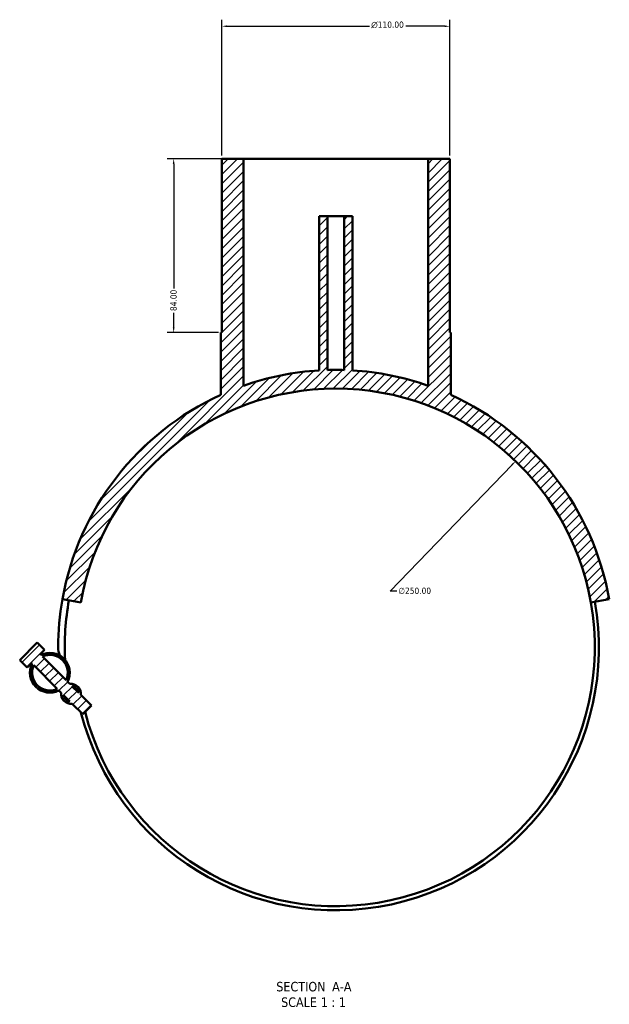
# Model space of a CAD drawing. Header units: millimetres. Extents: x -213 to 1360, y -331 to 902.
# Tile 6 of 6: x 1075 to 1360, y 40 to 516. Entities that reach past the tile are written whole.
import ezdxf

# ---------------------------------------------------------------- set-up
doc = ezdxf.new("R2010")
doc.units = ezdxf.units.MM
for name, color, linetype, lineweight in [('Dimension (ANSI)', 7, 'Continuous', 25), ('Hatch (ANSI)', 7, 'Continuous', 18), ('Symbol (ANSI)', 7, 'Continuous', 25), ('Visible (ANSI)', 7, 'Continuous', 50)]:
    doc.layers.add(name, color=color, linetype=linetype, lineweight=lineweight)
doc.styles.add('Label Text (ANSI)', font='tahoma.ttf')
doc.styles.add('Note Text (ANSI)', font='tahoma.ttf')
doc.dimstyles.new('Default - mm (ANSI)', dxfattribs={"dimtxt": 3.048, "dimasz": 2.5, "dimexe": 3.175, "dimexo": 1.6002, "dimgap": 0.8, "dimtad": 0, "dimtoh": 1, "dimrnd": 1e-08, "dimzin": 4, "dimdsep": 46, "dimtxsty": 'Note Text (ANSI)', "dimcen": 0.09, "dimdle": 10, "dimclrd": 256, "dimclre": 256, "dimclrt": 256, "dimadec": 1, "dimazin": 1, "dimtfac": 1, "dimtofl": 0, "dimtmove": 0, "dimatfit": 3, "dimfxl": 1, "dimtolj": 1, "dimtzin": 4, "dimlwd": -1, "dimlwe": -1, "dimarcsym": 0})

# ---------------------------------------------------------------- blocks, each defined once
blk = doc.blocks.new('*D7')
at = {"layer": 'Defpoints', "color": 0, "transparency": 16777216}
for p in [(1314.4, 302.3), (1140.84, 122.37)]:
    blk.add_point(p, dxfattribs=at)
at = {"layer": 'Dimension (ANSI)', "transparency": 16777216}
for p, q in [((1253.87, 239.54), (1312.67, 300.5)), ((1257.09, 239.54), (1253.87, 239.54))]:
    blk.add_line(p, q, dxfattribs=at)
blk.add_solid([(1312.37, 300.79), (1312.97, 300.21), (1314.4, 302.3)], dxfattribs=at)
at = {"layer": 'Dimension (ANSI)', "transparency": 16777216, "insert": (1257.89, 241.18), "char_height": 3.048, "attachment_point": 1, "style": 'Note Text (ANSI)'}
blk.add_mtext('\\A1;∅250.00', dxfattribs=at)
blk = doc.blocks.new('*D8')
at = {"layer": 'Defpoints', "color": 0, "transparency": 16777216}
for p in [(1282.62, 512.33), (1172.62, 448.33), (1282.62, 448.33)]:
    blk.add_point(p, dxfattribs=at)
at = {"layer": 'Dimension (ANSI)', "transparency": 16777216}
for p, q in [((1172.62, 449.93), (1172.62, 515.51)), ((1282.62, 449.93), (1282.62, 515.51)), ((1175.12, 512.33), (1243.91, 512.33)), ((1280.12, 512.33), (1261.34, 512.33))]:
    blk.add_line(p, q, dxfattribs=at)
for points in [[(1175.12, 512.75), (1175.12, 511.92), (1172.62, 512.33)], [(1280.12, 512.75), (1280.12, 511.92), (1282.62, 512.33)]]:
    blk.add_solid(points, dxfattribs=at)
at = {"layer": 'Dimension (ANSI)', "transparency": 16777216, "insert": (1244.71, 514.63), "char_height": 3.048, "attachment_point": 1, "style": 'Note Text (ANSI)'}
blk.add_mtext('\\A1;{\\fAIGDT|b0|i0;\\ln}\\fTahoma|b0|i0;110.00', dxfattribs=at)
blk = doc.blocks.new('*D9')
at = {"layer": 'Defpoints', "color": 0, "transparency": 16777216}
for p in [(1183.12, 448.33), (1149.35, 364.33), (1172.62, 364.33)]:
    blk.add_point(p, dxfattribs=at)
at = {"layer": 'Dimension (ANSI)', "transparency": 16777216}
for p, q in [((1181.52, 448.33), (1146.18, 448.33)), ((1149.35, 445.83), (1149.35, 385.68)), ((1149.35, 366.83), (1149.35, 373.98)), ((1171.02, 364.33), (1146.18, 364.33))]:
    blk.add_line(p, q, dxfattribs=at)
for points in [[(1148.93, 445.83), (1149.77, 445.83), (1149.35, 448.33)], [(1148.93, 366.83), (1149.77, 366.83), (1149.35, 364.33)]]:
    blk.add_solid(points, dxfattribs=at)
at = {"layer": 'Dimension (ANSI)', "transparency": 16777216, "insert": (1147.76, 374.78), "char_height": 3.048, "attachment_point": 1, "rotation": 90, "style": 'Note Text (ANSI)'}
blk.add_mtext('\\A1;84.00', dxfattribs=at)

msp = doc.modelspace()

# ---------------------------------------------------------------- hatches: boundary and pattern name
at = {"layer": 'Hatch (ANSI)'}
h = msp.add_hatch(dxfattribs=at)
h.set_pattern_fill('ANSI31', color=256, scale=25.4, style=0)
h.set_pattern_definition([(45, (0, 0), (-2.245064, 2.245064), [])])
edge = h.paths.add_edge_path()
edge.add_line((1099.2506, 194.6528), (1098.1661, 195.7374))
edge.add_ellipse((1089.5965, 200.0643), major_axis=(4.3269, 8.5696), ratio=1, start_angle=270, end_angle=413.580086)
edge.add_line((1085.2696, 208.6339), (1084.9296, 208.9739))
edge.add_line((1084.9296, 208.9739), (1087.0509, 211.0952))
edge.add_line((1087.0509, 211.0952), (1083.5154, 214.6307))
edge.add_line((1083.5154, 214.6307), (1075.0301, 206.1454))
edge.add_line((1075.0301, 206.1454), (1078.5656, 202.6099))
edge.add_line((1078.5656, 202.6099), (1080.6869, 204.7312))
edge.add_line((1080.6869, 204.7312), (1081.0269, 204.3912))
edge.add_ellipse((1089.5965, 200.0643), major_axis=(-4.3269, -8.5696), ratio=1, start_angle=270, end_angle=413.580086)
edge.add_line((1093.9234, 191.4947), (1095.008, 190.4102))
edge.add_ellipse((1099.7788, 189.882), major_axis=(-4.7708, 0.5282), ratio=1, start_angle=0, end_angle=102.635625)
edge.add_line((1100.307, 185.1111), (1105.4357, 179.9825))
edge.add_line((1105.4357, 179.9825), (1109.6783, 184.2251))
edge.add_line((1109.6783, 184.2251), (1104.5497, 189.3538))
edge.add_ellipse((1099.7788, 189.882), major_axis=(4.7708, -0.5282), ratio=1, start_angle=0, end_angle=102.635625)
edge = h.paths.add_edge_path(flags=0)
edge.add_line((1097.4169, 196.4865), (1086.0187, 207.8847))
edge.add_ellipse((1089.5965, 200.0643), major_axis=(7.8204, 3.5778), ratio=1, start_angle=310.83242, end_angle=450, ccw=False)
edge = h.paths.add_edge_path(flags=0)
edge.add_line((1081.776, 203.6421), (1093.1743, 192.2439))
edge.add_ellipse((1089.5965, 200.0643), major_axis=(3.5778, -7.8204), ratio=1, start_angle=220.83242, end_angle=360, ccw=False)
edge = h.paths.add_edge_path(flags=0)
edge.add_line((1103.5494, 190.354), (1100.2509, 193.6525))
edge.add_ellipse((1099.7788, 189.882), major_axis=(3.7706, -0.4721), ratio=1, start_angle=14.272707, end_angle=90, ccw=False)
edge = h.paths.add_edge_path(flags=0)
edge.add_line((1096.0083, 189.4099), (1099.3068, 186.1114))
edge.add_ellipse((1099.7788, 189.882), major_axis=(-3.7706, 0.4721), ratio=1, start_angle=14.272707, end_angle=90, ccw=False)
edge = h.paths.add_edge_path()
edge.add_line((1282.6225, 364.3329), (1282.6225, 448.3329))
edge.add_line((1282.6225, 448.3329), (1272.1225, 448.3329))
edge.add_line((1272.1225, 448.3329), (1272.1225, 338.7281))
edge.add_ellipse((1227.6225, 212.3329), major_axis=(-126.3952, 44.5), ratio=1, start_angle=270, end_angle=285.972973)
edge.add_line((1235.6225, 346.0939), (1235.6225, 420.5829))
edge.add_line((1235.6225, 420.5829), (1231.6225, 420.5829))
edge.add_line((1231.6225, 420.5829), (1231.6225, 346.2732))
edge.add_ellipse((1227.6225, 212.3329), major_axis=(-133.9403, 4), ratio=1, start_angle=270, end_angle=273.421152)
edge.add_line((1223.6225, 346.2732), (1223.6225, 420.5829))
edge.add_line((1223.6225, 420.5829), (1219.6225, 420.5829))
edge.add_line((1219.6225, 420.5829), (1219.6225, 346.0939))
edge.add_ellipse((1227.6225, 212.3329), major_axis=(-133.761, -8), ratio=1, start_angle=270, end_angle=285.972973)
edge.add_line((1183.1225, 338.7281), (1183.1225, 448.3329))
edge.add_line((1183.1225, 448.3329), (1172.6225, 448.3329))
edge.add_line((1172.6225, 448.3329), (1172.6225, 364.3329))
edge.add_line((1172.6225, 364.3329), (1172.1225, 364.3329))
edge.add_line((1172.1225, 364.3329), (1172.1225, 334.2991))
edge.add_ellipse((1227.6225, 212.3329), major_axis=(-121.9662, -55.5), ratio=1, start_angle=270, end_angle=325.532369)
edge.add_line((1095.6582, 235.6018), (1104.5215, 234.0389))
edge.add_ellipse((1227.6225, 212.3329), major_axis=(21.706, 123.101), ratio=1, start_angle=290, end_angle=450, ccw=False)
edge.add_line((1350.7234, 234.0389), (1359.5867, 235.6018))
edge.add_ellipse((1227.6225, 212.3329), major_axis=(-23.2689, 131.9642), ratio=1, start_angle=270, end_angle=325.532369)
edge.add_line((1283.1225, 334.2991), (1283.1225, 364.3329))
edge.add_line((1283.1225, 364.3329), (1282.6225, 364.3329))

# ---------------------------------------------------------------- linework, layer by layer
at = {"layer": 'Visible (ANSI)'}
for p, q in [((1183.1225, 448.3329), (1172.6225, 448.3329)), ((1172.6225, 448.3329), (1172.6225, 364.3329)), ((1183.1225, 338.7281), (1183.1225, 448.3329)), ((1183.1225, 448.3329), (1272.1225, 448.3329)), ((1282.6225, 448.3329), (1272.1225, 448.3329)), ((1272.1225, 448.3329), (1272.1225, 338.7281)), ((1282.6225, 364.3329), (1282.6225, 448.3329)), ((1223.6225, 420.5829), (1219.6225, 420.5829)), ((1219.6225, 420.5829), (1219.6225, 346.0939)), ((1223.6225, 346.2732), (1223.6225, 420.5829)), ((1223.6225, 420.5829), (1231.6225, 420.5829)), ((1235.6225, 420.5829), (1231.6225, 420.5829)), ((1231.6225, 420.5829), (1231.6225, 346.2732)), ((1235.6225, 346.0939), (1235.6225, 420.5829)), ((1172.6225, 364.3329), (1172.1225, 364.3329)), ((1172.1225, 364.3329), (1172.1225, 334.2991)), ((1283.1225, 364.3329), (1282.6225, 364.3329)), ((1283.1225, 334.2991), (1283.1225, 364.3329)), ((1095.6582, 235.6018), (1104.5215, 234.0389)), ((1350.7234, 234.0389), (1359.5867, 235.6018)), ((1083.5154, 214.6307), (1075.0301, 206.1454)), ((1087.0509, 211.0952), (1083.5154, 214.6307)), ((1084.9296, 208.9739), (1087.0509, 211.0952)), ((1078.5656, 202.6099), (1075.0301, 206.1454)), ((1078.5656, 202.6099), (1080.6869, 204.7312)), ((1080.6869, 204.7312), (1081.0269, 204.3912)), ((1085.2696, 208.6339), (1084.9296, 208.9739)), ((1097.4169, 196.4865), (1086.0187, 207.8847)), ((1081.776, 203.6421), (1093.1743, 192.2439)), ((1099.2506, 194.6528), (1098.1661, 195.7374)), ((1093.9234, 191.4947), (1095.008, 190.4102)), ((1103.5494, 190.354), (1100.2509, 193.6525)), ((1096.0083, 189.4099), (1099.3068, 186.1114)), ((1109.6783, 184.2251), (1104.5497, 189.3538)), ((1100.307, 185.1111), (1105.4357, 179.9825)), ((1105.4357, 179.9825), (1109.6783, 184.2251))]:
    msp.add_line(p, q, dxfattribs=at)
for centre, radius, start, end in [((1227.6225, 212.3329), 134, 93.422679, 109.395652), ((1227.6225, 212.3329), 134, 88.289424, 91.710576), ((1227.6225, 212.3329), 134, 70.604348, 86.577321), ((1227.6225, 212.3329), 134, 114.467631, 170), ((1227.6225, 212.3329), 125, 10, 170), ((1227.6225, 212.3329), 134, 10, 65.532369), ((1227.6225, 212.3329), 134, 170, 180), ((1227.6225, 212.3329), 130.85, 170, 182.651335), ((1227.6225, 212.3329), 127, 194.364638, 10), ((1227.6225, 212.3329), 125, 194.456586, 10), ((1089.5965, 200.0643), 9.6, 333.209957, 116.790043), ((1103.7631, 212.3329), 10.1406, 180, 203.090764), ((1089.5965, 200.0643), 8.6, 335.41621, 114.58379), ((1089.5965, 200.0643), 9.6, 153.209957, 296.790043), ((1089.5965, 200.0643), 8.6, 155.41621, 294.58379), ((1099.7788, 189.882), 4.8, 173.682187, 276.317813), ((1099.7788, 189.882), 4.8, 353.682187, 96.317813), ((1099.7788, 189.882), 3.8, 7.136354, 82.863646), ((1099.7788, 189.882), 3.8, 187.136354, 262.863646)]:
    msp.add_arc(centre, radius, start, end, dxfattribs=at)

# ---------------------------------------------------------------- texts
at = {"layer": 'Symbol (ANSI)', "char_height": 4.572, "attachment_point": 7, "style": 'Label Text (ANSI)'}
for s, insert in [('SECTION', (1198.8864, 46.0683)), (' A-A', (1224.1207, 46.1646)), ('SCALE', (1201.2058, 38.5554)), (' 1 : 1', (1218.6743, 38.6369))]:
    msp.add_mtext(s, dxfattribs=dict(at, insert=insert))

# ---------------------------------------------------------------- dimensions: what is measured, and where the dimension line sits
at = {"layer": 'Dimension (ANSI)'}
dim = msp.add_linear_dim(base=(1282.6225, 512.3329), p1=(1172.6225, 448.3329), p2=(1282.6225, 448.3329), angle=180, text='{\\fAIGDT|b0|i0;\\ln}\\fTahoma|b0|i0;<>', dimstyle='Default - mm (ANSI)', override={"dimgap": 0.8, "dimtoh": 0, "dimdec": 2, "dimtol": 0, "dimlim": 0, "dimtp": 0, "dimtm": 0, "dimtdec": 2, "dimatfit": 1}, dxfattribs=at)
dim.commit()
dim.dimension.update_dxf_attribs({"geometry": '*D8', "text_midpoint": (1252.6225, 512.3329), "dimtype": 160})
dim = msp.add_linear_dim(base=(1149.3509, 364.3329), p1=(1183.1225, 448.3329), p2=(1172.6225, 364.3329), angle=90, dimstyle='Default - mm (ANSI)', override={"dimgap": 0.8, "dimtoh": 0, "dimdec": 2, "dimtol": 0, "dimlim": 0, "dimtp": 0, "dimtm": 0, "dimtdec": 2, "dimatfit": 1}, dxfattribs=at)
dim.commit()
dim.dimension.update_dxf_attribs({"geometry": '*D9', "text_midpoint": (1149.3509, 379.8329), "dimtype": 160})
dim = msp.add_diameter_dim_2p(p1=(1140.842, 122.3655), p2=(1314.403, 302.3004), dimstyle='Default - mm (ANSI)', override={"dimgap": 0.8, "dimtih": 1, "dimdec": 2, "dimlfac": 1, "dimtol": 0, "dimlim": 0, "dimtp": 0, "dimtm": 0, "dimtdec": 2}, dxfattribs=at)
dim.commit()
dim.dimension.update_dxf_attribs({"geometry": '*D7', "text_midpoint": (1265.7272, 239.5406), "dimtype": 163})

doc.saveas('drawing.dxf')
